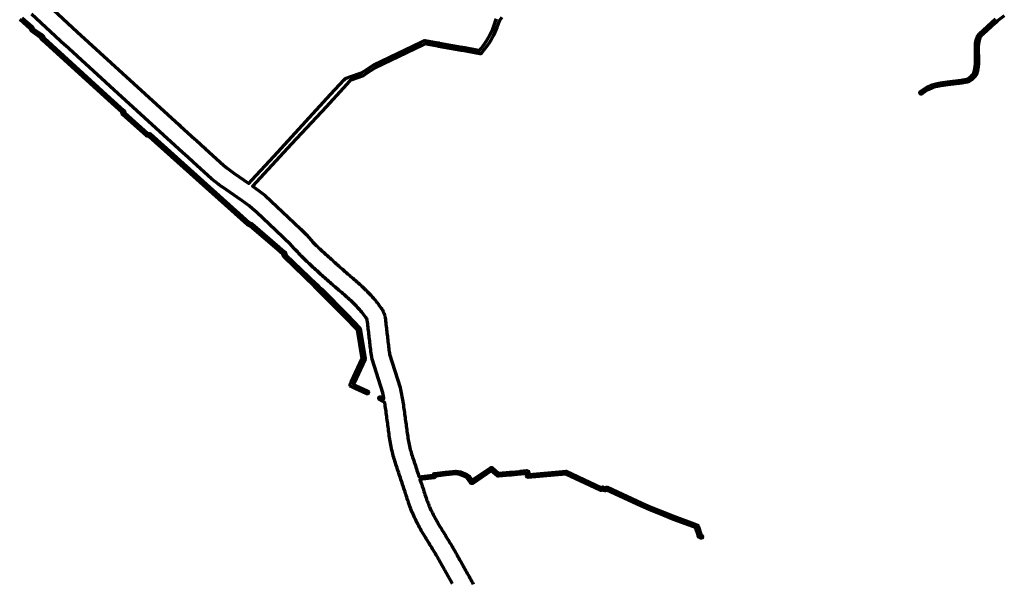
# Model space of a CAD drawing. Header units: metres. Extents: x 98902 to 136161, y 449037 to 499677.
# Tile 41 of 200: x 114726 to 118107, y 479760 to 481696. Entities that reach past the tile are written whole.
import ezdxf

# ---------------------------------------------------------------- set-up
doc = ezdxf.new("R2010")
doc.units = ezdxf.units.M
doc.layers.add('B-WE-OG-INFO_EIS VOORZORGSMAATREGEL-GV', color=7, linetype='Continuous', lineweight=70, true_color=0xfa194b)

msp = doc.modelspace()

# ---------------------------------------------------------------- linework, layer by layer
at = {"layer": 'B-WE-OG-INFO_EIS VOORZORGSMAATREGEL-GV', "flags": 128}
for points in [[(114826.5, 481744.8), (114923.7, 481654.1), (115273.7, 481334.5), (115278.1, 481330.4), (115327.1, 481285.7), (115331.5, 481281.7), (115362.8, 481253.2), (115363.5, 481252.5), (115363.5, 481252.5), (115425.4, 481196.4), (115438.5, 481185.7), (115452.2, 481175.3), (115461.1, 481169), (115513, 481133.5), (115523.3, 481145), (115599.3, 481227.1), (115793.4, 481438.6), (115840.6, 481489.4), (115840.6, 481489.4), (115840.6, 481489.4), (115845, 481493.9), (115847, 481495.2), (115859.3, 481499.4), (115899.6, 481513.5), (115908.4, 481519.2), (115941.6, 481540.8), (116104.3, 481619), (116115.7, 481624.5), (116117.2, 481625), (116118.8, 481624.9), (116131, 481622.6), (116131, 481622.6), (116131, 481622.6), (116156.5, 481617.9), (116156.5, 481617.9), (116156.5, 481617.9), (116165.1, 481616.2), (116165.2, 481616.2), (116165.7, 481616), (116165.7, 481616), (116166.2, 481616), (116166.7, 481615.9), (116167.1, 481615.9), (116243.8, 481602.1), (116243.9, 481602.1), (116243.9, 481602.1), (116244.4, 481601.9), (116244.8, 481601.9), (116245, 481601.9), (116245.1, 481601.9), (116246.1, 481601.6), (116246.4, 481601.6), (116246.6, 481601.6), (116246.8, 481601.6), (116254.5, 481600.1), (116254.5, 481600.1), (116295.7, 481592.4), (116304.9, 481590.7), (116310.2, 481597.5), (116321.7, 481612.7), (116328.9, 481623.5), (116335.5, 481634.6), (116341.5, 481646), (116350.2, 481665.1), (116353.7, 481673.7), (116360.1, 481691.3), (116360.1, 481691.3), (116360.1, 481691.3), (116362.7, 481698.6)], [(114734.8, 481702.1), (114769.5, 481671.3), (114770.8, 481669.6), (114772.7, 481665.2), (114795.9, 481648.3), (114800.6, 481645.7), (114803.5, 481643), (114803.5, 481643), (114803.5, 481642.9), (114803.7, 481642.7), (114803.9, 481642.6), (114804.3, 481642), (114804.7, 481641.8), (114807.5, 481638.7), (114811.1, 481632.7), (115037.3, 481426.6), (115084.2, 481384.6), (115085.2, 481383.5), (115085.7, 481382.1), (115087.1, 481376.5), (115166.6, 481305.2), (115172.4, 481304.7), (115174, 481304.3), (115175.3, 481303.5), (115514.4, 480999.6), (115523.7, 480994.8), (115617.5, 480914.6), (115627.2, 480905.9), (115627.6, 480905.5), (115627.8, 480905.4), (115628.3, 480904.9), (115628.7, 480904.7), (115637.4, 480896.9), (115638.3, 480895.8), (115638.9, 480894.5), (115640.8, 480887.6), (115745, 480787.1), (115753.5, 480779), (115753.5, 480779), (115763, 480769.8), (115848.9, 480683.6), (115893.8, 480636.8), (115894.7, 480635.6), (115895.1, 480634.2), (115912.3, 480532.5), (115912.3, 480531), (115911.9, 480529.6), (115873.3, 480446.2), (115873.3, 480446.2), (115872.8, 480445.3), (115872.4, 480444.2), (115872.4, 480444.2), (115871.8, 480443.1), (115881.7, 480438.5), (115881.7, 480438.5), (115919.4, 480421.2), (115919.4, 480421.2), (115919.4, 480421.2), (115919.4, 480421.2), (115919.5, 480421.2), (115919.7, 480421), (115919.9, 480420.9), (115922.9, 480419.1), (115923.9, 480417.5), (115924.2, 480415.6), (115923.8, 480413.7), (115922.6, 480412.1), (115921, 480411.1), (115919.1, 480410.8), (115917.2, 480411.2), (115916.3, 480411.7), (115915.7, 480411.9), (115915.5, 480412), (115915.3, 480412.1), (115877.5, 480429.4), (115877.5, 480429.4), (115877.5, 480429.4), (115864.2, 480435.6), (115863, 480436.4), (115862, 480437.5), (115861, 480440.4), (115860.8, 480442.2), (115862.3, 480446.1), (115862.3, 480446.1), (115863.3, 480448.2), (115863.3, 480448.2), (115863.7, 480448.9), (115863.8, 480449.4), (115864.1, 480450), (115864.2, 480450.4), (115902.2, 480532.4), (115885.5, 480631), (115841.8, 480676.6), (115755.9, 480762.7), (115746.5, 480771.8), (115746.5, 480771.8), (115738.1, 480779.9), (115632.9, 480881.3), (115631.6, 480883.5), (115629.6, 480890.4), (115622, 480897.2), (115622, 480897.2), (115622, 480897.2), (115622, 480897.2), (115622, 480897.2), (115621.6, 480897.7), (115621.2, 480897.9), (115620.9, 480898.3), (115620.6, 480898.4), (115610.9, 480907), (115517.7, 480986.8), (115508.3, 480991.7), (115169.9, 481294.9), (115164.1, 481295.4), (115162.6, 481295.8), (115161.2, 481296.7), (115079.3, 481370.1), (115078.3, 481371.3), (115077.8, 481372.6), (115076.4, 481378.2), (115030.6, 481419.2), (114803.9, 481625.8), (114799.2, 481633), (114797.4, 481634.9), (114797.4, 481634.9), (114797, 481635.4), (114796.7, 481635.7), (114796.1, 481636.4), (114795.1, 481637.3), (114790.3, 481640), (114765.8, 481657.9), (114764.1, 481659.9), (114762.1, 481664.5), (114726.1, 481696.5)], [(116211.8, 479758.2), (116208.9, 479763.4), (116206, 479768.6), (116203, 479773.9), (116200.1, 479779.1), (116197.2, 479784.4), (116197.2, 479784.4), (116194.2, 479789.6), (116191.3, 479794.9), (116188.4, 479800.1), (116188.4, 479800.1), (116185.4, 479805.3), (116182.5, 479810.6), (116179.6, 479815.8), (116176.6, 479821.1), (116176.6, 479821.1), (116173.7, 479826.3), (116170.8, 479831.6), (116167.8, 479836.8), (116167.8, 479836.8), (116164.9, 479842), (116162.2, 479846.9), (116159.3, 479851.7), (116156.3, 479856.7), (116156.3, 479856.7), (116153.2, 479861.8), (116153.2, 479861.8), (116150.1, 479867), (116147, 479872.1), (116147, 479872.1), (116143.9, 479877.2), (116143.9, 479877.2), (116140.8, 479882.4), (116140.8, 479882.4), (116137.6, 479887.5), (116134.5, 479892.6), (116131.5, 479897.7), (116128.4, 479902.6), (116125.2, 479907.7), (116122.1, 479912.9), (116118.9, 479918), (116115.8, 479923.1), (116112.6, 479928.2), (116112.5, 479928.4), (116112.3, 479928.6), (116109.3, 479933.7), (116109.2, 479934), (116109, 479934.2), (116106, 479939.4), (116105.9, 479939.6), (116105.8, 479939.8), (116105, 479941.1), (116105, 479941.2), (116105, 479941.2), (116102.1, 479946.5), (116099.2, 479951.8), (116099.2, 479951.8), (116099.1, 479951.9), (116096.3, 479957.2), (116096.2, 479957.3), (116096.1, 479957.4), (116093.3, 479962.7), (116093.3, 479962.9), (116093.1, 479963.1), (116090.4, 479968.4), (116090.3, 479968.6), (116090.2, 479968.7), (116087.5, 479974.1), (116087.5, 479974.3), (116087.4, 479974.4), (116084.7, 479979.9), (116084.7, 479980), (116084.6, 479980.2), (116082, 479985.6), (116082, 479985.8), (116081.9, 479986), (116079.4, 479991.4), (116079.3, 479991.6), (116079.2, 479991.8), (116076.8, 479997.3), (116076.7, 479997.5), (116076.6, 479997.6), (116074.3, 480003.1), (116074.2, 480003.3), (116074.1, 480003.5), (116071.8, 480009), (116071.8, 480009.2), (116071.7, 480009.4), (116069.4, 480015), (116069.4, 480015.1), (116069.3, 480015.3), (116067.1, 480020.9), (116067.1, 480021.1), (116067, 480021.3), (116064.9, 480026.9), (116064.9, 480027.1), (116064.8, 480027.2), (116062.8, 480032.9), (116062.7, 480033.1), (116062.6, 480033.3), (116060.7, 480038.9), (116060.7, 480039.1), (116060.6, 480039.2), (116058.7, 480044.9), (116058.7, 480044.9), (116058.7, 480044.9), (116056.8, 480050.6), (116056.8, 480050.6), (116054.9, 480056.3), (116052.9, 480062), (116052.9, 480062.1), (116052.9, 480062.1), (116051, 480067.8), (116051, 480067.9), (116051, 480067.9), (116049.1, 480073.6), (116047.2, 480079.4), (116047.2, 480079.4), (116045.3, 480085.1), (116043.5, 480090.8), (116042.5, 480093.7), (116042.5, 480093.7), (116040.6, 480099.4), (116038.8, 480105.1), (116036.9, 480110.8), (116036.9, 480110.8), (116035, 480116.5), (116033.1, 480122.3), (116031.2, 480128), (116029.4, 480133.7), (116027.5, 480139.4), (116025.6, 480145.2), (116023.7, 480150.9), (116023.7, 480150.9), (116021.8, 480156.6), (116020, 480162.3), (116018.1, 480168), (116018.1, 480168.1), (116018.1, 480168.1), (116016.2, 480173.8), (116016.2, 480174), (116016.1, 480174.1), (116014.3, 480179.9), (116014.3, 480180), (116014.2, 480180.2), (116012.4, 480186), (116012.4, 480186.1), (116012.3, 480186.3), (116010.7, 480192.1), (116010.6, 480192.3), (116010.6, 480192.4), (116008.9, 480198.2), (116008.9, 480198.4), (116008.9, 480198.6), (116007.3, 480204.4), (116007.3, 480204.6), (116007.2, 480204.8), (116005.8, 480210.6), (116005.8, 480210.8), (116005.7, 480211), (116004.3, 480216.8), (116004.3, 480217), (116004.2, 480217.2), (116002.9, 480223), (116002.9, 480223.2), (116002.8, 480223.4), (116001.6, 480229.3), (116001.6, 480229.5), (116001.5, 480229.6), (116000.3, 480235.6), (116000.3, 480235.7), (116000.2, 480235.9), (115999.1, 480241.8), (115999.1, 480242), (115999.1, 480242.2), (115998, 480248.1), (115998, 480248.3), (115998, 480248.5), (115997, 480254.4), (115997, 480254.6), (115996.9, 480254.8), (115996, 480260.7), (115996.1, 480260.9), (115996, 480261), (115995.2, 480267), (115995.2, 480267.1), (115995.1, 480267.1), (115994.3, 480273.1), (115994.3, 480273.1), (115993.5, 480279.1), (115992.7, 480285), (115992.7, 480285), (115991.9, 480291), (115991.9, 480291), (115991.1, 480297), (115990.3, 480302.9), (115990.3, 480302.9), (115989.5, 480308.9), (115988.7, 480314.9), (115988.7, 480314.9), (115987.9, 480320.8), (115987.9, 480320.8), (115987.9, 480320.8), (115987.1, 480326.8), (115986.3, 480332.8), (115986.3, 480332.8), (115986.3, 480332.8), (115985.4, 480338.7), (115985.4, 480338.7), (115984.6, 480344.7), (115983.8, 480350.7), (115983.8, 480350.7), (115983, 480356.6), (115983, 480356.6), (115982.2, 480362.5), (115981.4, 480368.1), (115980.5, 480373.6), (115979.5, 480379.2), (115979.1, 480381.4), (115978.6, 480381.6), (115978.5, 480381.7), (115978.3, 480381.8), (115967.5, 480387.5), (115967.5, 480387.5), (115967.5, 480387.5), (115961.2, 480391), (115959.7, 480392.2), (115958.8, 480394), (115958.6, 480395.9), (115959.2, 480397.8), (115960.5, 480399.3), (115962.2, 480400.2), (115964.1, 480400.3), (115966, 480399.8), (115972.3, 480396.3), (115972.3, 480396.3), (115976.9, 480393.9), (115976.3, 480396.9), (115975.2, 480402.8), (115974.2, 480408.7), (115973.1, 480414.5), (115936.5, 480530.2), (115936.3, 480532.1), (115935.6, 480533.8), (115935.6, 480534.3), (115935.4, 480534.7), (115935, 480536.9), (115935, 480537.2), (115934.9, 480537.5), (115933.9, 480543.4), (115933.9, 480543.7), (115933.8, 480543.9), (115932.9, 480549.8), (115933, 480550.1), (115932.9, 480550.3), (115932.1, 480556.3), (115932.1, 480556.5), (115932, 480556.7), (115931.3, 480562.7), (115930.6, 480568.6), (115929.9, 480574.5), (115929.2, 480580.4), (115928.6, 480586.4), (115928.6, 480586.4), (115928.6, 480586.4), (115927.9, 480592.3), (115927.2, 480598.2), (115926.5, 480604.1), (115925.8, 480610.1), (115925.1, 480616), (115924.4, 480621.9), (115923.7, 480627.8), (115923, 480633.8), (115922.3, 480639.7), (115921.6, 480645.6), (115921.6, 480645.6), (115921.6, 480645.6), (115920.9, 480651.5), (115920.9, 480651.5), (115920.2, 480657.5), (115920.2, 480657.5), (115919.5, 480663.4), (115919.5, 480663.4), (115919.5, 480663.5), (115919.1, 480664.8), (115917.7, 480668.1), (115917.5, 480668.4), (115915.6, 480671.4), (115914.4, 480673), (115914.4, 480673), (115914.4, 480673), (115910.8, 480677.8), (115910.8, 480677.8), (115907.3, 480682.4), (115903.9, 480686.8), (115900.6, 480691.1), (115897.1, 480695.3), (115893.5, 480699.5), (115889.9, 480703.6), (115886.3, 480707.5), (115882.5, 480711.5), (115882.5, 480711.5), (115878.5, 480715.6), (115874.4, 480719.8), (115874.4, 480719.8), (115874.4, 480719.8), (115870.5, 480723.8), (115866.6, 480727.6), (115862.6, 480731.3), (115858.4, 480735.1), (115854.2, 480738.9), (115849.8, 480742.9), (115845.5, 480746.7), (115845.5, 480746.7), (115845.4, 480746.7), (115841, 480750.6), (115841, 480750.6), (115836.5, 480754.5), (115836.5, 480754.5), (115832, 480758.4), (115832, 480758.4), (115832, 480758.4), (115827.5, 480762.3), (115827.5, 480762.3), (115823, 480766.2), (115818.7, 480769.9), (115816.9, 480771.5), (115816.8, 480771.5), (115815.1, 480773), (115815.1, 480773), (115810.6, 480776.7), (115810.6, 480776.8), (115810.6, 480776.8), (115806, 480780.6), (115805.9, 480780.6), (115805.9, 480780.7), (115801.3, 480784.5), (115801.2, 480784.7), (115800.9, 480784.9), (115796.5, 480788.7), (115796.5, 480788.7), (115792, 480792.7), (115791.9, 480792.8), (115791.7, 480792.9), (115787.3, 480796.8), (115787.2, 480796.9), (115787.2, 480797), (115782.7, 480800.9), (115782.7, 480801), (115782.7, 480801), (115778.3, 480805), (115778.3, 480805), (115773.9, 480808.9), (115773.9, 480808.9), (115773.8, 480809), (115769.4, 480813), (115769.4, 480813), (115769.4, 480813), (115764.9, 480817), (115764.9, 480817), (115764.8, 480817.1), (115760.4, 480821.1), (115760.3, 480821.2), (115760.3, 480821.2), (115755.9, 480825.3), (115755.9, 480825.3), (115751.7, 480829.2), (115747.4, 480833.1), (115743.1, 480837), (115743.1, 480837), (115738.6, 480840.9), (115738.5, 480841.1), (115738.4, 480841.2), (115734, 480845.2), (115733.9, 480845.3), (115733.8, 480845.3), (115729.5, 480849.3), (115729.5, 480849.3), (115725.3, 480853.2), (115721, 480857), (115720.9, 480857.1), (115720.8, 480857.1), (115716.4, 480861.1), (115716.3, 480861.3), (115716.1, 480861.4), (115711.8, 480865.4), (115711.7, 480865.6), (115711.5, 480865.7), (115707.2, 480869.8), (115707.1, 480869.9), (115706.9, 480870), (115702.6, 480874.2), (115702.5, 480874.4), (115702.4, 480874.5), (115698.1, 480878.7), (115698, 480878.8), (115697.9, 480878.9), (115693.7, 480883.2), (115693.6, 480883.3), (115693.5, 480883.4), (115689.3, 480887.7), (115689.2, 480887.9), (115689.1, 480888), (115685, 480892.4), (115684.9, 480892.5), (115684.8, 480892.6), (115680.7, 480897), (115680.7, 480897.1), (115680.6, 480897.2), (115676.6, 480901.6), (115676.6, 480901.6), (115676.6, 480901.6), (115673.5, 480905.1), (115656.9, 480922.7), (115605, 480972.3), (115538.9, 481035.2), (115525.9, 481046.6), (115513.8, 481056.5), (115501.2, 481066), (115488.4, 481075.2), (115420.8, 481121.5), (115420.5, 481121.9), (115420.1, 481122.1), (115410.7, 481128.9), (115410.2, 481129.4), (115409.6, 481129.7), (115384.4, 481149.9), (115321.7, 481206.8), (115321.6, 481206.8), (115321.6, 481206.8), (115303.2, 481223.5), (115285.4, 481239.7), (115062.5, 481442.5), (114881.7, 481608.4), (114881.6, 481608.5), (114881.5, 481608.6), (114766.6, 481715.6)], [(116381.3, 481703.3), (116373, 481693.5), (116370.9, 481687.6), (116370.9, 481687.6), (116367.7, 481678.5), (116364.3, 481669.5), (116357.3, 481653.1), (116351.8, 481641.1), (116345.6, 481629.3), (116338.6, 481617.5), (116331.2, 481606.4), (116323.3, 481595.7), (116319.1, 481590.4), (116311.4, 481580.7), (116310.4, 481579.7), (116308.3, 481578.8), (116305.7, 481578.6), (116293.6, 481580.8), (116293.6, 481580.8), (116252.3, 481588.6), (116252.3, 481588.6), (116252.3, 481588.6), (116244.7, 481590), (116244.6, 481590), (116244.6, 481590), (116244.6, 481590.1), (116244.5, 481590.1), (116243.8, 481590.3), (116243.4, 481590.3), (116242.8, 481590.5), (116242.4, 481590.5), (116242.2, 481590.5), (116242.1, 481590.5), (116164.5, 481604.4), (116164.5, 481604.4), (116164.2, 481604.5), (116164, 481604.5), (116163.4, 481604.7), (116163, 481604.7), (116163, 481604.7), (116162.9, 481604.7), (116154.4, 481606.3), (116154.4, 481606.3), (116128.9, 481611.1), (116128.8, 481611.1), (116118.3, 481613.1), (116109.3, 481608.7), (115946.4, 481530.4), (115914.5, 481509.5), (115914.4, 481509.5), (115914.4, 481509.5), (115904.9, 481503.4), (115862.6, 481488.6), (115862.1, 481488.5), (115861.2, 481488.1), (115858.6, 481485.1), (115858.6, 481485.1), (115858.6, 481485.1), (115836.7, 481460.5), (115777.8, 481396.5), (115659.4, 481269.1), (115578.5, 481181.3), (115525.9, 481124.6), (115546.5, 481109.6), (115568.7, 481091.6), (115589.8, 481072.5), (115647.8, 481017.2), (115691, 480976), (115710.3, 480956.6), (115727.1, 480938.1), (115732.5, 480932.2), (115736.4, 480928.2), (115740.2, 480924.3), (115744.1, 480920.4), (115748.1, 480916.4), (115752.1, 480912.6), (115756.1, 480908.9), (115760.2, 480905.1), (115764.4, 480901.3), (115764.5, 480901.2), (115764.6, 480901.2), (115769, 480897.2), (115769, 480897.2), (115769.1, 480897.1), (115773.4, 480893.2), (115773.4, 480893.2), (115777.6, 480889.3), (115781.8, 480885.6), (115786.2, 480881.7), (115786.3, 480881.6), (115786.4, 480881.5), (115790.8, 480877.6), (115790.8, 480877.5), (115790.9, 480877.5), (115795.2, 480873.6), (115795.3, 480873.4), (115795.5, 480873.4), (115799.7, 480869.4), (115804, 480865.5), (115808.3, 480861.7), (115812.5, 480857.9), (115812.5, 480857.8), (115812.5, 480857.8), (115816.9, 480853.9), (115821.2, 480850.1), (115821.3, 480850), (115821.4, 480850), (115825.7, 480846.1), (115830, 480842.3), (115834.3, 480838.5), (115838.6, 480834.8), (115838.7, 480834.7), (115838.8, 480834.6), (115843, 480830.9), (115847.3, 480827.3), (115847.3, 480827.3), (115847.3, 480827.3), (115851.8, 480823.5), (115851.8, 480823.5), (115856.3, 480819.7), (115856.4, 480819.6), (115856.5, 480819.5), (115860.9, 480815.7), (115861.1, 480815.5), (115861.2, 480815.5), (115865.6, 480811.6), (115865.6, 480811.6), (115865.6, 480811.6), (115870.1, 480807.7), (115870.1, 480807.7), (115870.1, 480807.7), (115874.5, 480803.8), (115874.5, 480803.8), (115874.5, 480803.8), (115878.9, 480799.9), (115878.9, 480799.8), (115879, 480799.8), (115883.4, 480795.9), (115883.4, 480795.9), (115887.8, 480792), (115887.8, 480792), (115887.8, 480792), (115892.2, 480788.1), (115892.3, 480788), (115892.4, 480787.9), (115896.8, 480784), (115896.8, 480783.9), (115896.9, 480783.9), (115901.3, 480779.9), (115901.3, 480779.8), (115901.5, 480779.7), (115905.8, 480775.7), (115905.9, 480775.5), (115906.1, 480775.3), (115910.4, 480771.3), (115910.6, 480771), (115910.8, 480770.8), (115915, 480766.7), (115915.1, 480766.5), (115915.2, 480766.4), (115919.3, 480762.2), (115919.3, 480762.2), (115923.4, 480758.1), (115923.5, 480757.9), (115923.6, 480757.8), (115927.7, 480753.6), (115927.7, 480753.6), (115927.7, 480753.6), (115931.8, 480749.3), (115932, 480749), (115932.3, 480748.7), (115936.3, 480744.4), (115936.5, 480744.1), (115936.7, 480743.9), (115940.6, 480739.5), (115940.7, 480739.3), (115940.8, 480739.3), (115944.6, 480734.8), (115944.8, 480734.5), (115945, 480734.3), (115948.7, 480729.8), (115948.9, 480729.6), (115949, 480729.4), (115952.7, 480724.8), (115952.8, 480724.5), (115953, 480724.3), (115956.6, 480719.7), (115956.7, 480719.5), (115956.8, 480719.4), (115960.3, 480714.7), (115960.4, 480714.7), (115960.4, 480714.6), (115963.9, 480710), (115967.4, 480705.3), (115968.1, 480704), (115968.9, 480703), (115970.5, 480700.5), (115970.8, 480699.6), (115971.4, 480698.9), (115974.2, 480693.7), (115974.7, 480691.9), (115975.7, 480690.3), (115976.8, 480687.5), (115976.8, 480687), (115977.1, 480686.6), (115979, 480681), (115979.3, 480678.8), (115980.2, 480676.7), (115980.7, 480673.8), (115980.7, 480672.9), (115981, 480671.9), (115981.7, 480666), (115981.7, 480666), (115982.3, 480660.2), (115983, 480654.3), (115983, 480654.3), (115983.7, 480648.5), (115984.4, 480642.6), (115984.4, 480642.6), (115985.1, 480636.8), (115985.8, 480630.9), (115985.8, 480630.9), (115985.8, 480630.9), (115986.4, 480625.1), (115986.4, 480625.1), (115987.1, 480619.2), (115987.8, 480613.4), (115987.8, 480613.4), (115988.5, 480607.5), (115989.2, 480601.7), (115989.2, 480601.7), (115989.9, 480595.8), (115990.6, 480590), (115991.2, 480584.1), (115991.2, 480584.1), (115991.2, 480584.1), (115991.9, 480578.3), (115992.6, 480572.4), (115992.6, 480572.4), (115992.6, 480572.4), (115993.3, 480566.8), (115994, 480561.2), (115994.7, 480555.9), (115995.6, 480550.5), (115995.9, 480548.9), (115996.2, 480547), (116032.6, 480432.4), (116034, 480425.9), (116034, 480425.9), (116034.1, 480425.8), (116035.1, 480419.9), (116036.2, 480413.9), (116037.3, 480408), (116037.3, 480408), (116038.4, 480402.1), (116039.5, 480396.2), (116039.5, 480396.2), (116039.5, 480396.1), (116040.5, 480390.2), (116040.5, 480390.1), (116040.6, 480390), (116041.6, 480384.1), (116041.6, 480383.9), (116041.7, 480383.7), (116042.6, 480377.8), (116042.6, 480377.6), (116042.7, 480377.4), (116043.6, 480371.5), (116043.6, 480371.3), (116043.6, 480371.1), (116044.4, 480365.2), (116044.4, 480365.1), (116044.4, 480365.1), (116045.3, 480359.1), (116046.1, 480353.2), (116046.9, 480347.2), (116047.7, 480341.2), (116048.5, 480335.3), (116048.5, 480335.3), (116049.3, 480329.3), (116049.3, 480329.3), (116049.3, 480329.3), (116050.1, 480323.4), (116050.1, 480323.4), (116050.9, 480317.4), (116051.7, 480311.4), (116052.5, 480305.5), (116053.3, 480299.5), (116054.1, 480293.5), (116054.9, 480287.6), (116055.8, 480281.6), (116056.6, 480275.6), (116056.6, 480275.6), (116057.4, 480270), (116058.2, 480264.3), (116059.1, 480258.8), (116060.1, 480253.1), (116061.1, 480247.6), (116062.2, 480242.1), (116063.4, 480236.5), (116064.6, 480231.1), (116065.9, 480225.6), (116067.3, 480220.1), (116068.8, 480214.6), (116070.3, 480209.1), (116071.8, 480203.7), (116073.5, 480198.3), (116075.2, 480192.9), (116077, 480187.4), (116077, 480187.4), (116078.9, 480181.7), (116078.9, 480181.7), (116080.8, 480175.9), (116082.7, 480170.2), (116082.7, 480170.2), (116084.5, 480164.5), (116086.4, 480158.8), (116086.4, 480158.8), (116088.3, 480153.1), (116090.2, 480147.4), (116090.2, 480147.4), (116092.1, 480141.7), (116092.1, 480141.7), (116094, 480135.9), (116095.9, 480130.2), (116097.3, 480126), (116144.4, 480131.7), (116148.1, 480135.8), (116149.5, 480136.9), (116151.2, 480137.4), (116188.4, 480142), (116223.1, 480145.6), (116239.9, 480142.9), (116261.5, 480134.1), (116269.5, 480128.3), (116270.6, 480127.2), (116280.1, 480113.9), (116342.3, 480156.8), (116345.2, 480157.8), (116346.8, 480157.7), (116349.7, 480156.4), (116370.5, 480138.1), (116408.8, 480141.3), (116409.2, 480141.3), (116410, 480141.4), (116410, 480141.4), (116410, 480141.4), (116410.5, 480141.4), (116410.7, 480141.5), (116412, 480141.5), (116412.6, 480141.7), (116442.9, 480144.2), (116444.1, 480144.7), (116466.7, 480146.9), (116468.5, 480146.8), (116471.8, 480144.8), (116473.1, 480143.4), (116473.8, 480141.6), (116475, 480134.2), (116602.9, 480145.2), (116704.6, 480097.5), (116721.7, 480089.2), (116725.7, 480090.7), (116727.6, 480090.9), (116729.4, 480090.5), (116732.2, 480089.3), (116732.2, 480089.3), (116732.2, 480089.3), (116735.1, 480088.1), (116735.1, 480088.1), (116740.8, 480090.6), (116742.3, 480090.7), (116743.7, 480090.2), (116862.5, 480035.5), (116893.2, 480022), (116925, 480008.8), (116974.5, 479988.9), (117051.4, 479960.3), (117051.7, 479960.1), (117052.1, 479960), (117053.4, 479959.3), (117054.5, 479958.2), (117055.2, 479956.9), (117064.7, 479928.2), (117064.9, 479927), (117065.3, 479925.7), (117068.4, 479924.2), (117070, 479923), (117071, 479921.3), (117071.2, 479919.4), (117070.7, 479917.5), (117069.6, 479915.9), (117067.9, 479914.9), (117065.9, 479914.7), (117064.1, 479915.2), (117057.5, 479918.6), (117056.6, 479919.8), (117056, 479921.2), (117055.2, 479925.3), (117046.4, 479951.5), (116970.9, 479979.6), (116921.2, 479999.5), (116889.2, 480012.8), (116858.3, 480026.4), (116741.7, 480080.2), (116736.1, 480077.6), (116734.7, 480077.6), (116731.1, 480078.9), (116731.1, 480078.9), (116731, 480078.9), (116728.2, 480080.1), (116727.9, 480080.4), (116727.2, 480080.6), (116721.7, 480078.8), (116719.2, 480079.3), (116601.2, 480135.2), (116471.8, 480123.9), (116470.3, 480124), (116468.9, 480124.6), (116467.2, 480125.8), (116466.4, 480127), (116464.5, 480136.7), (116447.2, 480135.1), (116444.5, 480134.3), (116444.4, 480134.4), (116444.3, 480134.3), (116413.4, 480131.7), (116413.3, 480131.7), (116412.5, 480131.7), (116411.7, 480131.5), (116411.2, 480131.5), (116410.8, 480131.4), (116410.1, 480131.5), (116409.6, 480131.3), (116369.6, 480128), (116369.5, 480128), (116369.4, 480128), (116369, 480128.1), (116367.7, 480128.2), (116367.2, 480128.4), (116366.7, 480128.6), (116365.1, 480129.5), (116345.4, 480146.8), (116282.4, 480103.3), (116279.8, 480102.4), (116277.3, 480102.8), (116275.6, 480103.5), (116274.3, 480104.8), (116262.9, 480120.8), (116257.1, 480125.1), (116236.7, 480133.4), (116222.2, 480135.6), (116189.5, 480132.1), (116154.3, 480127.7), (116150.7, 480123.6), (116149.2, 480122.5), (116147.5, 480122), (116100.5, 480116.3), (116101.6, 480113.1), (116103.5, 480107.4), (116103.5, 480107.4), (116105.3, 480101.7), (116105.3, 480101.7), (116106.3, 480098.8), (116108.2, 480093.1), (116110.1, 480087.4), (116110.1, 480087.3), (116110.1, 480087.3), (116112, 480081.6), (116112, 480081.5), (116112, 480081.5), (116113.9, 480075.8), (116115.7, 480070.1), (116117.6, 480064.4), (116119.3, 480059), (116121.2, 480053.6), (116123.1, 480048.3), (116125.1, 480042.9), (116127.1, 480037.7), (116129.2, 480032.5), (116131.4, 480027.2), (116133.6, 480022.1), (116135.9, 480016.8), (116138.2, 480011.7), (116140.6, 480006.6), (116143.1, 480001.6), (116145.7, 479996.4), (116148.2, 479991.5), (116150.9, 479986.4), (116153.7, 479981.3), (116156.6, 479976.1), (116159.5, 479970.8), (116160.1, 479969.7), (116162.8, 479965), (116165.6, 479960.3), (116168.6, 479955.4), (116171.8, 479950.3), (116174.9, 479945.2), (116178.1, 479940.1), (116181.3, 479935), (116184.4, 479929.9), (116187.6, 479924.8), (116187.6, 479924.7), (116187.7, 479924.6), (116190.8, 479919.5), (116190.8, 479919.4), (116190.8, 479919.4), (116193.9, 479914.3), (116197, 479909.2), (116200.2, 479904), (116203.3, 479898.9), (116203.3, 479898.9), (116206.4, 479893.8), (116206.4, 479893.8), (116209.5, 479888.7), (116212.6, 479883.5), (116212.7, 479883.3), (116212.8, 479883.1), (116215.9, 479877.9), (116215.9, 479877.7), (116216.1, 479877.5), (116219, 479872.3), (116219.1, 479872.2), (116219.1, 479872.2), (116222, 479867), (116224.9, 479861.8), (116227.8, 479856.5), (116230.8, 479851.3), (116230.8, 479851.3), (116233.7, 479846.1), (116233.7, 479846.1), (116236.6, 479840.8), (116239.6, 479835.6), (116242.5, 479830.4), (116245.4, 479825.1), (116245.4, 479825.1), (116248.3, 479819.9), (116251.3, 479814.7), (116254.2, 479809.4), (116257.1, 479804.2), (116260, 479799), (116263, 479793.7), (116265.9, 479788.5), (116268.8, 479783.3), (116268.8, 479783.3), (116271.7, 479778), (116274.7, 479772.8), (116277.6, 479767.6), (116280.5, 479762.5), (116283.4, 479757.4)], [(118106.7, 481709.6), (118083.5, 481691.6), (118075.9, 481684.8), (118062.7, 481672.3), (118035.7, 481647.8), (118027.3, 481640.1), (118024.3, 481636.8), (118020.6, 481626.2), (118018.9, 481619.6), (118017.6, 481613.1), (118017.4, 481601.7), (118018.2, 481554.1), (118017.8, 481543), (118017, 481534.1), (118015.7, 481525.1), (118013.8, 481516.9), (118011.2, 481507.9), (118005.7, 481501.1), (118000.6, 481495.8), (117994.3, 481489.9), (117986.3, 481483.6), (117978.8, 481481.5), (117972.5, 481480.1), (117960.3, 481478), (117912.7, 481472.5), (117889.2, 481469.2), (117877.5, 481467), (117870.1, 481465.2), (117862.9, 481463), (117855.8, 481460.2), (117850.3, 481457.6), (117845.5, 481455.1), (117835.4, 481449), (117823.9, 481441.5), (117822.1, 481440.7), (117820.2, 481440.6), (117818.4, 481441.3), (117816.9, 481442.6), (117816.1, 481444.4), (117816.1, 481446.3), (117816.7, 481448.2), (117819.7, 481450.8), (117840.7, 481463.8), (117851.6, 481469.3), (117859.5, 481472.4), (117867.5, 481474.9), (117875.6, 481476.8), (117887.7, 481479.1), (117911.4, 481482.4), (117959, 481487.9), (117976.3, 481491.2), (117981.7, 481492.7), (117987.6, 481497.3), (117993.7, 481503.1), (117998.3, 481507.9), (118002.3, 481512.6), (118005.9, 481527.1), (118007.1, 481535.4), (118007.8, 481543.8), (118008.2, 481554.4), (118007.4, 481601.6), (118007.6, 481613.8), (118009.1, 481621.6), (118010.9, 481628.8), (118013, 481635.3), (118015.7, 481642.2), (118020.4, 481647.3), (118076.9, 481699.1)]]:
    msp.add_lwpolyline(points, dxfattribs=at)

doc.saveas('drawing.dxf')
